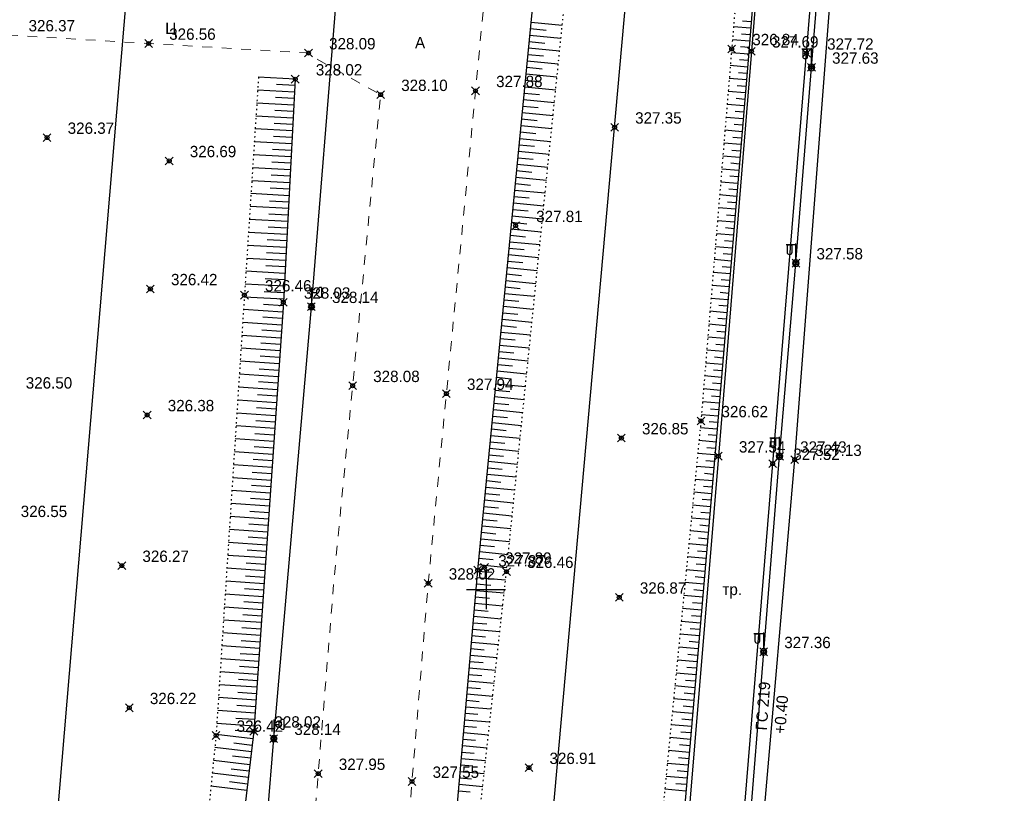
# Model space of a CAD drawing. Header units: metres. Extents: x 707528 to 709248, y 4308395 to 4311045.
# Tile 69 of 104: x 708243 to 708318, y 4309980 to 4310039. Entities that reach past the tile are written whole.
import ezdxf

# ---------------------------------------------------------------- set-up
doc = ezdxf.new("R2010")
doc.units = ezdxf.units.M
doc.header["$LTSCALE"] = 0.5
doc.header["$PDMODE"] = 35
doc.header["$PDSIZE"] = 0.3
for name, pattern in [('Auto_Street_NotBorder_Line_m1', [3, 1.5, -1.5]), ('ДОРОГИ_СТРОЯЩ', [9, 8, -1]), ('Контура низ откосов  Штриховая 0.1-0.5 - - - - - - -', [0.6, 0.1, -0.5])]:
    doc.linetypes.add(name, pattern=pattern)
for name, color, linetype in [('(001) Сетка', 92, 'Continuous'), ('(004) Точки рельефа', 7, 'Continuous'), ('(013) Газ', 30, 'ИК_Газопровод -------г--------'), ('(016) Кабель', 1, 'Continuous'), ('(019) Связь', 3, 'ИК_КАБ_СВЯЗИ'), ('(022) Возд. Линии', 7, 'Continuous'), ('(025) Дорога', 7, 'Continuous'), ('(035) Откосы', 7, 'Continuous')]:
    doc.layers.add(name, color=color, linetype=linetype)
doc.layers.add('AUTO#_ROADS_EXIST_L', color=7, linetype='Continuous', lineweight=15, true_color=0x000000)
doc.styles.add('BM-431', font='txt')
doc.styles.add('D-431', font='txt')
doc.styles.add('S', font='txtwr', dxfattribs={"oblique": 15})
doc.styles.get("Standard").update_dxf_attribs({"font": 'txt.shx'})
doc.linetypes.add('GAZ_VOZDUSH', pattern='A,1,-2,["~",Standard,S=3,R=0,X=-1.5,Y=-1.5],-1,10', length=14)
doc.linetypes.add('ИК_Газопровод -------г--------', pattern='A,9,-0.6,["Г",Standard,S=1.2,R=0,X=0,Y=-0.6],-1.2', length=10.8)
doc.linetypes.add('ИК_КАБ_СВЯЗИ', pattern='A,4,["o",Standard,S=0.5,R=0,X=0,Y=-0.125],4,-2', length=10)
doc.linetypes.add('ИК_Э_КАБ_НН', pattern='A,8,-2,["<",Standard,S=1,R=0,X=0,Y=-0.5],8,[">",Standard,S=1,R=0,X=-0.5,Y=-0.5],-2', length=20)

# ---------------------------------------------------------------- blocks, each defined once
blk = doc.blocks.new('U1111')
for p, q in [((0.1, 0.45), (0.1, 2.95)), ((0.1, 2.2), (0.85, 2.2)), ((1.28934, 2.95), (0.85, 2.51066)), ((0.85, 2.51066), (0.85, 1.88934)), ((0.85, 1.88934), (1.28934, 1.45)), ((1.6, 2.95), (1.28934, 2.95)), ((1.6, 2.95), (1.6, 1.45)), ((0, 0.05), (0.1, 0.05)), ((0, -0.05), (0, 0.05)), ((0.1, 0.05), (0.1, -0.05)), ((1.28934, 1.45), (1.6, 1.45)), ((0.1, -0.05), (0, -0.05))]:
    blk.add_line(p, q)
blk.add_lwpolyline([(0.55, 0), (0.3, 0.433013), (-0.2, 0.433013), (-0.45, 0), (-0.2, -0.433013), (0.3, -0.433013)], close=True)
at = {"color": 4, "style": 'S', "oblique": 15}
blk.add_attdef('Z', (1.142936, -1.391276), '', height=2, dxfattribs=at)
blk = doc.blocks.new('f')
at = {"layer": '(022) Возд. Линии'}
for points in [[(0, 0.25), (0, 1.5)], [(0, 1.4), (0.75, 1.4)]]:
    blk.add_lwpolyline(points, dxfattribs=at)
blk.add_lwpolyline([(0.4875, 0.65), (0.4875, 0.65, 0.4142136), (0.65, 0.8125), (0.65, 1.4), (0.325, 1.4), (0.325, 0.8125, 0.4142136)], format="xyb", close=True, dxfattribs=at)
blk.add_circle((0, 0), 0.25, dxfattribs=at)
blk = doc.blocks.new('Setka')
at = {"layer": '(001) Сетка'}
for p, q in [((0, 1.5), (0, -1.5)), ((-1.5, 0), (1.5, 0))]:
    blk.add_line(p, q, dxfattribs=at)

msp = doc.modelspace()

# ---------------------------------------------------------------- linework, layer by layer
at = {"layer": '(013) Газ', "linetype": 'GAZ_VOZDUSH', "elevation": 324.816, "flags": 128}
msp.add_lwpolyline([(708293.165, 4309888.333), (708293.434, 4309892.819), (708297.716, 4309952.735), (708299.668, 4309975.352), (708302.24, 4310005.239), (708309.527, 4310099.735), (708316.081, 4310172.219), (708316.824, 4310184.222), (708322.062, 4310238.184), (708325.306, 4310270.621), (708325.824, 4310282.589), (708330.36, 4310335.873), (708333.801, 4310369.809), (708336.798, 4310397.689), (708339.728, 4310444.647), (708351.364, 4310581.809), (708352.677, 4310593.824)], dxfattribs=at)
at = {"layer": '(016) Кабель', "linetype": 'ИК_Э_КАБ_НН', "flags": 128}
for points, elevation in [([(708148.162, 4308651.703), (708151.497, 4308692.413), (708155.946, 4308744.121), (708160.092, 4308792.083), (708165.82, 4308866.029), (708169.045, 4308905.959), (708172.399, 4308947.612), (708175.762, 4308988.142), (708178.982, 4309025.586), (708182.201, 4309063.201), (708185.813, 4309103.866), (708189.128, 4309144.32), (708192.281, 4309183.205), (708195.859, 4309224.798), (708198.741, 4309260.796), (708202.87, 4309309.735), (708206.45, 4309354.347), (708209.623, 4309392.715), (708213.998, 4309431.241), (708217.888, 4309470.551), (708222.285, 4309519.973), (708227.646, 4309584.985), (708230.7, 4309620.035), (708233.599, 4309650.662), (708236.608, 4309686.642), (708239.917, 4309725.258), (708242.964, 4309758.871), (708245.88, 4309791.491), (708249.037, 4309830.224), (708251.639, 4309862.09), (708254.553, 4309895.438), (708258.525, 4309939.873), (708262.105, 4309983.745), (708265.007, 4310017.023), (708267.691, 4310050.026), (708270.438, 4310083.372), (708274.286, 4310124.617), (708277.622, 4310164.745), (708280.245, 4310192.848), (708282.134, 4310214.069), (708285.192, 4310249.54), (708287.519, 4310279.257), (708289.716, 4310303.87), (708292.577, 4310337.274), (708295.609, 4310373.419), (708298.169, 4310403.778), (708301.105, 4310436.102), (708303.908, 4310468.222), (708306.247, 4310494.557), (708309.271, 4310529.231), (708312.329, 4310564.702), (708314.656, 4310594.419), (708316.853, 4310619.032), (708319.714, 4310652.436), (708322.746, 4310688.581), (708325.306, 4310718.94), (708328.242, 4310751.264), (708331.045, 4310783.384), (708331.607, 4310789.716)], 325.652), ([(708249.985, 4309448.254), (708250.82, 4309461.228), (708251.559, 4309472.595), (708252.37, 4309485.216), (708253.053, 4309496.006), (708253.787, 4309508.813), (708254.637, 4309521.637), (708255.635, 4309538.104), (708256.598, 4309553.522), (708257.467, 4309567.873), (708258.354, 4309582.746), (708259.411, 4309598.842), (708260.336, 4309614.66), (708261.397, 4309630.444), (708264.541, 4309650.757), (708266.176, 4309665.809), (708267.362, 4309680.25), (708268.374, 4309695.795), (708269.845, 4309708.973), (708271.828, 4309722.112), (708273.674, 4309736.299), (708275.505, 4309750.056), (708277.38, 4309764.169), (708281.752, 4309793.372), (708283.598, 4309807.831), (708285.41, 4309822.081), (708287.069, 4309840.641), (708288.446, 4309855.733), (708289.84, 4309870.633), (708291.182, 4309885.312), (708292.537, 4309900.559), (708294.032, 4309916.058), (708295.507, 4309930.435), (708296.078, 4309944.839), (708297.37, 4309960.078), (708298.657, 4309975.432), (708299.851, 4309990.429), (708301.076, 4310005.494), (708302.334, 4310020.38), (708303.538, 4310035.456), (708306.01, 4310065.799), (708308.439, 4310096.035), (708310.925, 4310126.293), (708314.819, 4310172.204), (708316.066, 4310188.572), (708317.423, 4310204.653), (708318.736, 4310219.739), (708319.999, 4310234.38), (708321.351, 4310251.404), (708322.651, 4310267.033), (708323.922, 4310281.675), (708325.202, 4310294.856), (708326.515, 4310309.658), (708327.984, 4310325.438), (708329.163, 4310339.642), (708330.365, 4310354.664), (708331.555, 4310369.683), (708332.679, 4310383.855), (708333.897, 4310399.486), (708335.115, 4310414.632), (708336.225, 4310429.516), (708337.469, 4310444.596), (708338.545, 4310458.92), (708339.663, 4310474.152), (708340.941, 4310489.457), (708342.079, 4310504.503), (708343.178, 4310519.207), (708344.309, 4310533.966), (708345.452, 4310549.009), (708346.637, 4310563.701), (708347.806, 4310578.667), (708349.626, 4310594.212), (708351.153, 4310608.621), (708352.719, 4310623.441), (708355.709, 4310653.818), (708356.969, 4310668.51), (708358.286, 4310683.336), (708359.517, 4310698.096), (708360.786, 4310713.241), (708362.123, 4310728.187), (708363.033, 4310739.626), (708364.289, 4310753.037), (708365.798, 4310768.681), (708367.145, 4310784.563)], 326.597)]:
    msp.add_lwpolyline(points, dxfattribs=dict(at, elevation=elevation))
at = {"layer": '(019) Связь', "flags": 128}
for points, elevation in [([(708317.145, 4310790.996), (708301.016, 4310609.687), (708256.741, 4310111.973), (708241.57, 4309932.293), (708189.214, 4309312.333), (708166.334, 4308981.07), (708160.318, 4308915.535), (708146.619, 4308758.228), (708137.034, 4308632.496), (708137.034, 4308632.496), (708137.034, 4308632.496), (708136.895, 4308567.223), (708136.888, 4308563.897)], 324.516), ([(708153.006, 4308571.818), (708156.993, 4308609.509), (708156.993, 4308609.509), (708174.147, 4308666.959), (708174.323, 4308670.733), (708195.362, 4308919.928), (708204.073, 4309029.859), (708218.911, 4309205.253), (708226.164, 4309224.91), (708236.601, 4309425.449), (708237.563, 4309445.941), (708241.532, 4309518.706), (708251.542, 4309611.078), (708253.161, 4309631.293), (708257.428, 4309700.42), (708258.881, 4309712.256), (708269.326, 4309836.622), (708270.394, 4309849.381), (708278.265, 4309932.284), (708280.616, 4309944.696), (708295.324, 4310108.263), (708303.766, 4310173.623), (708303.348, 4310191.009), (708305.187, 4310238.893), (708306.696, 4310249.894), (708308.615, 4310273.087), (708309.889, 4310281.813), (708320.552, 4310401.57), (708321.594, 4310412.943), (708336.888, 4310582.457), (708345.287, 4310694.486), (708346.981, 4310695.558), (708355.083, 4310696.931), (708358.134, 4310696.437)], 325.431)]:
    msp.add_lwpolyline(points, dxfattribs=dict(at, elevation=elevation))
at = {"layer": '(025) Дорога', "elevation": 326.876, "flags": 128}
msp.add_lwpolyline([(708291.236, 4309942.552), (708295.455, 4309942.565), (708300.547, 4310004.934), (708303.152, 4310036.543), (708305.708, 4310067.844), (708308.048, 4310096.387), (708310.48, 4310126.673), (708314.433, 4310174.723), (708310.248, 4310174.998), (708306.289, 4310127.356), (708303.824, 4310097.583), (708301.469, 4310068.282), (708298.907, 4310036.703), (708296.358, 4310005.504), (708293.833, 4309974.812), (708291.236, 4309942.552)], dxfattribs=at)
at = {"layer": '(035) Откосы'}
for p, q in [((708281.931, 4310038.947, 326.979), (708284.332, 4310038.713, 326.979)), ((708298.886, 4310038.973, 326.979), (708298.228, 4310039.025, 326.979)), ((708281.834, 4310037.952, 326.979), (708284.231, 4310037.719, 326.979)), ((708281.883, 4310038.45, 326.979), (708283.082, 4310038.333, 326.979)), ((708298.846, 4310038.474, 326.979), (708297.528, 4310038.58, 326.979)), ((708298.806, 4310037.976, 326.979), (708298.147, 4310038.029, 326.979)), ((708281.786, 4310037.455, 326.979), (708282.983, 4310037.338, 326.979)), ((708298.766, 4310037.478, 326.979), (708297.446, 4310037.584, 326.979)), ((708281.689, 4310036.459, 326.979), (708282.884, 4310036.343, 326.979)), ((708281.737, 4310036.957, 326.979), (708284.129, 4310036.724, 326.979)), ((708298.686, 4310036.481, 326.979), (708297.364, 4310036.587, 326.979)), ((708298.726, 4310036.979, 326.979), (708298.066, 4310037.033, 326.979)), ((708281.64, 4310035.962, 326.979), (708284.028, 4310035.729, 326.979)), ((708298.645, 4310035.983, 326.979), (708297.984, 4310036.038, 326.979)), ((708281.544, 4310034.967, 326.979), (708283.926, 4310034.735, 326.979)), ((708281.592, 4310035.464, 326.979), (708282.784, 4310035.348, 326.979)), ((708298.603, 4310035.485, 326.979), (708297.281, 4310035.596, 326.979)), ((708298.562, 4310034.987, 326.979), (708297.901, 4310035.042, 326.979)), ((708263.758, 4310034.553, 327.807), (708260.908, 4310034.704, 327.807)), ((708263.731, 4310034.054, 327.807), (708262.304, 4310034.13, 327.807)), ((708281.495, 4310034.469, 326.979), (708282.685, 4310034.353, 326.979)), ((708298.52, 4310034.489, 326.979), (708297.199, 4310034.599, 326.979)), ((708263.705, 4310033.555, 327.807), (708260.845, 4310033.707, 327.807)), ((708281.398, 4310033.474, 326.979), (708282.586, 4310033.359, 326.979)), ((708281.447, 4310033.972, 326.979), (708283.825, 4310033.74, 326.979)), ((708298.436, 4310033.492, 326.979), (708297.116, 4310033.603, 326.979)), ((708298.478, 4310033.991, 326.979), (708297.818, 4310034.046, 326.979)), ((708263.652, 4310032.558, 327.807), (708260.782, 4310032.71, 327.807)), ((708263.678, 4310033.056, 327.807), (708262.246, 4310033.132, 327.807)), ((708281.35, 4310032.977, 326.979), (708283.723, 4310032.746, 326.979)), ((708298.353, 4310032.496, 326.979), (708297.034, 4310032.607, 326.979)), ((708298.395, 4310032.994, 326.979), (708297.735, 4310033.05, 326.979)), ((708263.625, 4310032.059, 327.807), (708262.188, 4310032.135, 327.807)), ((708281.253, 4310031.982, 326.979), (708283.622, 4310031.751, 326.979)), ((708281.301, 4310032.479, 326.979), (708282.487, 4310032.364, 326.979)), ((708298.311, 4310031.998, 326.979), (708297.652, 4310032.053, 326.979)), ((708263.599, 4310031.56, 327.807), (708260.719, 4310031.713, 327.807)), ((708263.572, 4310031.061, 327.807), (708262.13, 4310031.138, 327.807)), ((708281.204, 4310031.484, 326.979), (708282.388, 4310031.369, 326.979)), ((708298.269, 4310031.5, 326.979), (708296.952, 4310031.61, 326.979)), ((708263.546, 4310030.563, 327.807), (708260.656, 4310030.716, 327.807)), ((708281.107, 4310030.489, 326.979), (708282.288, 4310030.374, 326.979)), ((708281.156, 4310030.987, 326.979), (708283.52, 4310030.756, 326.979)), ((708298.186, 4310030.504, 326.979), (708296.869, 4310030.614, 326.979)), ((708298.228, 4310031.002, 326.979), (708297.569, 4310031.057, 326.979)), ((708263.493, 4310029.565, 327.807), (708260.593, 4310029.719, 327.807)), ((708263.519, 4310030.064, 327.807), (708262.072, 4310030.141, 327.807)), ((708281.059, 4310029.992, 326.979), (708283.419, 4310029.762, 326.979)), ((708298.102, 4310029.507, 326.979), (708296.787, 4310029.618, 326.979)), ((708298.144, 4310030.006, 326.979), (708297.486, 4310030.061, 326.979)), ((708263.466, 4310029.066, 327.807), (708262.014, 4310029.144, 327.807)), ((708280.962, 4310028.997, 326.979), (708283.317, 4310028.767, 326.979)), ((708281.01, 4310029.494, 326.979), (708282.189, 4310029.379, 326.979)), ((708298.061, 4310029.009, 326.979), (708297.403, 4310029.064, 326.979)), ((708263.44, 4310028.568, 327.807), (708260.53, 4310028.722, 327.807)), ((708263.413, 4310028.069, 327.807), (708261.956, 4310028.146, 327.807)), ((708280.913, 4310028.499, 326.979), (708282.09, 4310028.385, 326.979)), ((708298.019, 4310028.511, 326.979), (708296.704, 4310028.621, 326.979)), ((708297.977, 4310028.013, 326.979), (708297.32, 4310028.068, 326.979)), ((708263.387, 4310027.57, 327.807), (708260.467, 4310027.725, 327.807)), ((708280.816, 4310027.504, 326.979), (708281.991, 4310027.39, 326.979)), ((708280.865, 4310028.002, 326.979), (708283.216, 4310027.773, 326.979)), ((708297.935, 4310027.515, 326.979), (708296.622, 4310027.625, 326.979)), ((708263.334, 4310026.573, 327.807), (708260.404, 4310026.728, 327.807)), ((708263.36, 4310027.071, 327.807), (708261.898, 4310027.149, 327.807)), ((708280.768, 4310027.007, 326.979), (708283.114, 4310026.778, 326.979)), ((708297.852, 4310026.519, 326.979), (708296.539, 4310026.629, 326.979)), ((708297.894, 4310027.017, 326.979), (708297.237, 4310027.072, 326.979)), ((708263.307, 4310026.074, 327.807), (708261.84, 4310026.152, 327.807)), ((708280.671, 4310026.012, 326.979), (708283.013, 4310025.783, 326.979)), ((708280.72, 4310026.509, 326.979), (708281.891, 4310026.395, 326.979)), ((708297.81, 4310026.02, 326.979), (708297.154, 4310026.075, 326.979)), ((708263.281, 4310025.575, 327.807), (708260.341, 4310025.731, 327.807)), ((708263.254, 4310025.077, 327.807), (708261.782, 4310025.155, 327.807)), ((708280.574, 4310025.016, 326.979), (708282.911, 4310024.789, 326.979)), ((708280.623, 4310025.514, 326.979), (708281.792, 4310025.4, 326.979)), ((708297.768, 4310025.522, 326.979), (708296.457, 4310025.632, 326.979)), ((708297.727, 4310025.024, 326.979), (708297.071, 4310025.079, 326.979)), ((708263.228, 4310024.578, 327.807), (708260.278, 4310024.735, 327.807)), ((708280.526, 4310024.519, 326.979), (708281.693, 4310024.405, 326.979)), ((708297.685, 4310024.526, 326.979), (708296.374, 4310024.636, 326.979)), ((708263.175, 4310023.58, 327.807), (708260.214, 4310023.738, 327.807)), ((708263.201, 4310024.079, 327.807), (708261.724, 4310024.158, 327.807)), ((708280.429, 4310023.524, 326.979), (708281.594, 4310023.41, 326.979)), ((708280.477, 4310024.021, 326.979), (708282.81, 4310023.794, 326.979)), ((708297.601, 4310023.53, 326.979), (708296.292, 4310023.64, 326.979)), ((708297.643, 4310024.028, 326.979), (708296.988, 4310024.083, 326.979)), ((708263.122, 4310022.583, 327.807), (708260.151, 4310022.741, 327.807)), ((708263.148, 4310023.082, 327.807), (708261.666, 4310023.16, 327.807)), ((708280.38, 4310023.026, 326.979), (708282.708, 4310022.8, 326.979)), ((708297.56, 4310023.032, 326.979), (708296.905, 4310023.087, 326.979)), ((708263.095, 4310022.084, 327.807), (708261.608, 4310022.163, 327.807)), ((708280.283, 4310022.031, 326.979), (708282.607, 4310021.805, 326.979)), ((708280.332, 4310022.529, 326.979), (708281.495, 4310022.416, 326.979)), ((708297.518, 4310022.534, 326.979), (708296.209, 4310022.643, 326.979)), ((708297.476, 4310022.035, 326.979), (708296.822, 4310022.09, 326.979)), ((708263.069, 4310021.585, 327.807), (708260.088, 4310021.744, 327.807)), ((708280.235, 4310021.534, 326.979), (708281.395, 4310021.421, 326.979)), ((708297.434, 4310021.537, 326.979), (708296.127, 4310021.647, 326.979)), ((708263.016, 4310020.588, 327.807), (708260.025, 4310020.747, 327.807)), ((708263.042, 4310021.087, 327.807), (708261.549, 4310021.166, 327.807)), ((708280.138, 4310020.539, 326.979), (708281.296, 4310020.426, 326.979)), ((708280.186, 4310021.036, 326.979), (708282.505, 4310020.81, 326.979)), ((708297.351, 4310020.541, 326.979), (708296.044, 4310020.651, 326.979)), ((708297.393, 4310021.039, 326.979), (708296.739, 4310021.094, 326.979)), ((708262.963, 4310019.59, 327.807), (708259.962, 4310019.75, 327.807)), ((708262.989, 4310020.089, 327.807), (708261.491, 4310020.169, 327.807)), ((708280.089, 4310020.041, 326.979), (708282.404, 4310019.816, 326.979)), ((708297.309, 4310020.043, 326.979), (708296.656, 4310020.098, 326.979)), ((708262.936, 4310019.092, 327.807), (708261.433, 4310019.171, 327.807)), ((708279.993, 4310019.046, 326.979), (708282.302, 4310018.821, 326.979)), ((708280.041, 4310019.544, 326.979), (708281.197, 4310019.431, 326.979)), ((708297.267, 4310019.545, 326.979), (708295.962, 4310019.654, 326.979)), ((708297.226, 4310019.047, 326.979), (708296.573, 4310019.101, 326.979)), ((708262.91, 4310018.593, 327.807), (708259.899, 4310018.753, 327.807)), ((708279.944, 4310018.549, 326.979), (708281.098, 4310018.436, 326.979)), ((708297.184, 4310018.549, 326.979), (708295.879, 4310018.658, 326.979)), ((708262.857, 4310017.595, 327.807), (708259.836, 4310017.756, 327.807)), ((708262.883, 4310018.094, 327.807), (708261.375, 4310018.174, 327.807)), ((708279.847, 4310017.554, 326.979), (708280.998, 4310017.442, 326.979)), ((708279.896, 4310018.051, 326.979), (708282.201, 4310017.827, 326.979)), ((708297.1, 4310017.552, 326.979), (708295.797, 4310017.662, 326.979)), ((708297.142, 4310018.05, 326.979), (708296.49, 4310018.105, 326.979)), ((708262.792, 4310016.599, 327.807), (708259.775, 4310016.806, 327.807)), ((708262.826, 4310017.097, 327.807), (708261.316, 4310017.201, 327.807)), ((708279.799, 4310017.056, 326.979), (708282.099, 4310016.832, 326.979)), ((708297.059, 4310017.054, 326.979), (708296.407, 4310017.109, 326.979)), ((708262.758, 4310016.1, 327.807), (708261.25, 4310016.204, 327.807)), ((708279.702, 4310016.061, 326.979), (708281.998, 4310015.837, 326.979)), ((708279.75, 4310016.559, 326.979), (708280.899, 4310016.447, 326.979)), ((708297.017, 4310016.556, 326.979), (708295.714, 4310016.665, 326.979)), ((708296.975, 4310016.058, 326.979), (708296.324, 4310016.112, 326.979)), ((708262.723, 4310015.602, 327.807), (708259.71, 4310015.809, 327.807)), ((708262.689, 4310015.104, 327.807), (708261.184, 4310015.207, 327.807)), ((708279.653, 4310015.564, 326.979), (708280.8, 4310015.452, 326.979)), ((708296.933, 4310015.56, 326.979), (708295.632, 4310015.669, 326.979)), ((708262.655, 4310014.606, 327.807), (708259.646, 4310014.812, 327.807)), ((708279.556, 4310014.569, 326.979), (708280.701, 4310014.457, 326.979)), ((708279.605, 4310015.066, 326.979), (708281.896, 4310014.843, 326.979)), ((708296.85, 4310014.564, 326.979), (708295.549, 4310014.672, 326.979)), ((708296.892, 4310015.062, 326.979), (708296.241, 4310015.116, 326.979)), ((708262.586, 4310013.609, 327.807), (708259.582, 4310013.816, 327.807)), ((708262.621, 4310014.107, 327.807), (708261.117, 4310014.211, 327.807)), ((708279.508, 4310014.071, 326.979), (708281.795, 4310013.848, 326.979)), ((708296.766, 4310013.567, 326.979), (708295.467, 4310013.676, 326.979)), ((708296.808, 4310014.065, 326.979), (708296.158, 4310014.12, 326.979)), ((708262.552, 4310013.111, 327.807), (708261.051, 4310013.214, 327.807)), ((708279.411, 4310013.076, 326.979), (708281.693, 4310012.854, 326.979)), ((708279.459, 4310013.574, 326.979), (708280.602, 4310013.462, 326.979)), ((708296.725, 4310013.069, 326.979), (708296.075, 4310013.124, 326.979)), ((708262.518, 4310012.613, 327.807), (708259.518, 4310012.819, 327.807)), ((708262.484, 4310012.114, 327.807), (708260.985, 4310012.217, 327.807)), ((708279.362, 4310012.578, 326.979), (708280.502, 4310012.467, 326.979)), ((708296.683, 4310012.571, 326.979), (708295.384, 4310012.68, 326.979)), ((708296.641, 4310012.073, 326.979), (708295.992, 4310012.127, 326.979)), ((708262.449, 4310011.616, 327.807), (708259.453, 4310011.822, 327.807)), ((708279.266, 4310011.583, 326.979), (708280.403, 4310011.473, 326.979)), ((708279.314, 4310012.081, 326.979), (708281.591, 4310011.859, 326.979)), ((708296.599, 4310011.575, 326.979), (708295.302, 4310011.683, 326.979)), ((708262.381, 4310010.619, 327.807), (708259.389, 4310010.825, 327.807)), ((708262.415, 4310011.118, 327.807), (708260.918, 4310011.221, 327.807)), ((708279.217, 4310011.086, 326.979), (708281.49, 4310010.865, 326.979)), ((708296.516, 4310010.578, 326.979), (708295.219, 4310010.687, 326.979)), ((708296.558, 4310011.077, 326.979), (708295.909, 4310011.131, 326.979)), ((708262.347, 4310010.121, 327.807), (708260.852, 4310010.224, 327.807)), ((708279.12, 4310010.091, 326.979), (708281.388, 4310009.87, 326.979)), ((708279.169, 4310010.588, 326.979), (708280.304, 4310010.478, 326.979)), ((708296.474, 4310010.08, 326.979), (708295.826, 4310010.135, 326.979)), ((708262.312, 4310009.623, 327.807), (708259.325, 4310009.828, 327.807)), ((708262.278, 4310009.125, 327.807), (708260.785, 4310009.227, 327.807)), ((708279.023, 4310009.096, 326.979), (708281.287, 4310008.875, 326.979)), ((708279.072, 4310009.593, 326.979), (708280.205, 4310009.483, 326.979)), ((708296.432, 4310009.582, 326.979), (708295.137, 4310009.691, 326.979)), ((708296.391, 4310009.084, 326.979), (708295.743, 4310009.138, 326.979)), ((708262.244, 4310008.626, 327.807), (708259.261, 4310008.831, 327.807)), ((708278.975, 4310008.598, 326.979), (708280.105, 4310008.488, 326.979)), ((708296.349, 4310008.586, 326.979), (708295.055, 4310008.694, 326.979)), ((708262.175, 4310007.63, 327.807), (708259.196, 4310007.835, 327.807)), ((708262.21, 4310008.128, 327.807), (708260.719, 4310008.231, 327.807)), ((708278.878, 4310007.603, 326.979), (708280.006, 4310007.493, 326.979)), ((708278.926, 4310008.101, 326.979), (708281.185, 4310007.881, 326.979)), ((708296.265, 4310007.59, 326.979), (708294.964, 4310007.699, 326.979)), ((708296.307, 4310008.088, 326.979), (708295.66, 4310008.142, 326.979)), ((708262.107, 4310006.633, 327.807), (708259.132, 4310006.838, 327.807)), ((708262.141, 4310007.132, 327.807), (708260.653, 4310007.234, 327.807)), ((708278.829, 4310007.106, 326.979), (708281.084, 4310006.886, 326.979)), ((708296.223, 4310007.092, 326.979), (708295.569, 4310007.148, 326.979)), ((708262.073, 4310006.135, 327.807), (708260.586, 4310006.237, 327.807)), ((708278.732, 4310006.111, 326.979), (708280.982, 4310005.892, 326.979)), ((708278.781, 4310006.608, 326.979), (708279.907, 4310006.499, 326.979)), ((708296.18, 4310006.594, 326.979), (708294.867, 4310006.707, 326.979)), ((708296.137, 4310006.096, 326.979), (708295.478, 4310006.152, 326.979)), ((708262.038, 4310005.637, 327.807), (708259.068, 4310005.841, 327.807)), ((708278.684, 4310005.613, 326.979), (708279.808, 4310005.504, 326.979)), ((708296.094, 4310005.598, 326.979), (708294.769, 4310005.712, 326.979)), ((708261.97, 4310004.64, 327.807), (708259.004, 4310004.844, 327.807)), ((708262.004, 4310005.138, 327.807), (708260.52, 4310005.241, 327.807)), ((708278.587, 4310004.618, 326.979), (708279.709, 4310004.509, 326.979)), ((708278.635, 4310005.116, 326.979), (708280.881, 4310004.897, 326.979)), ((708296.009, 4310004.601, 326.979), (708294.672, 4310004.717, 326.979)), ((708296.052, 4310005.099, 326.979), (708295.386, 4310005.157, 326.979)), ((708261.901, 4310003.644, 327.807), (708258.939, 4310003.847, 327.807)), ((708261.936, 4310004.142, 327.807), (708260.453, 4310004.244, 327.807)), ((708278.538, 4310004.121, 326.979), (708280.779, 4310003.902, 326.979)), ((708295.966, 4310004.103, 326.979), (708295.294, 4310004.161, 326.979)), ((708261.867, 4310003.145, 327.807), (708260.387, 4310003.247, 327.807)), ((708278.442, 4310003.126, 326.979), (708280.678, 4310002.908, 326.979)), ((708278.49, 4310003.623, 326.979), (708279.609, 4310003.514, 326.979)), ((708295.923, 4310003.605, 326.979), (708294.574, 4310003.721, 326.979)), ((708295.88, 4310003.107, 326.979), (708295.203, 4310003.166, 326.979)), ((708261.833, 4310002.647, 327.807), (708258.875, 4310002.851, 327.807)), ((708278.393, 4310002.628, 326.979), (708279.51, 4310002.519, 326.979)), ((708295.837, 4310002.609, 326.979), (708294.477, 4310002.726, 326.979)), ((708261.764, 4310001.651, 327.807), (708258.811, 4310001.854, 327.807)), ((708261.799, 4310002.149, 327.807), (708260.321, 4310002.25, 327.807)), ((708278.296, 4310001.633, 326.979), (708279.411, 4310001.524, 326.979)), ((708278.345, 4310002.131, 326.979), (708280.576, 4310001.913, 326.979)), ((708295.751, 4310001.613, 326.979), (708294.379, 4310001.731, 326.979)), ((708295.794, 4310002.111, 326.979), (708295.111, 4310002.17, 326.979)), ((708261.696, 4310000.654, 327.807), (708258.747, 4310000.857, 327.807)), ((708261.73, 4310001.152, 327.807), (708260.254, 4310001.254, 327.807)), ((708278.248, 4310001.136, 326.979), (708280.475, 4310000.919, 326.979)), ((708295.666, 4310000.617, 326.979), (708294.282, 4310000.736, 326.979)), ((708295.709, 4310001.115, 326.979), (708295.019, 4310001.175, 326.979)), ((708261.661, 4310000.156, 327.807), (708260.188, 4310000.257, 327.807)), ((708278.151, 4310000.14, 326.979), (708280.373, 4309999.924, 326.979)), ((708278.199, 4310000.638, 326.979), (708279.312, 4310000.53, 326.979)), ((708295.623, 4310000.119, 326.979), (708294.928, 4310000.179, 326.979)), ((708261.627, 4309999.658, 327.807), (708258.682, 4309999.86, 327.807)), ((708261.593, 4309999.159, 327.807), (708260.122, 4309999.26, 327.807)), ((708278.102, 4309999.643, 326.979), (708279.212, 4309999.535, 326.979)), ((708295.58, 4309999.621, 326.979), (708294.184, 4309999.741, 326.979)), ((708261.559, 4309998.661, 327.807), (708258.618, 4309998.863, 327.807)), ((708278.005, 4309998.648, 326.979), (708279.113, 4309998.54, 326.979)), ((708278.054, 4309999.145, 326.979), (708280.272, 4309998.929, 326.979)), ((708295.494, 4309998.625, 326.979), (708294.087, 4309998.746, 326.979)), ((708295.537, 4309999.123, 326.979), (708294.836, 4309999.183, 326.979)), ((708261.49, 4309997.664, 327.807), (708258.554, 4309997.866, 327.807)), ((708261.524, 4309998.163, 327.807), (708260.055, 4309998.264, 327.807)), ((708277.957, 4309998.15, 326.979), (708280.17, 4309997.935, 326.979)), ((708295.408, 4309997.629, 326.979), (708293.989, 4309997.751, 326.979)), ((708295.451, 4309998.127, 326.979), (708294.745, 4309998.188, 326.979)), ((708261.456, 4309997.166, 327.807), (708259.989, 4309997.267, 327.807)), ((708277.86, 4309997.155, 326.979), (708280.069, 4309996.94, 326.979)), ((708277.908, 4309997.653, 326.979), (708279.014, 4309997.545, 326.979)), ((708295.365, 4309997.131, 326.979), (708294.653, 4309997.192, 326.979)), ((708261.422, 4309996.668, 327.807), (708258.49, 4309996.87, 327.807)), ((708261.387, 4309996.17, 327.807), (708259.922, 4309996.27, 327.807)), ((708277.812, 4309996.658, 326.979), (708278.916, 4309996.561, 326.979)), ((708295.323, 4309996.633, 326.979), (708293.891, 4309996.756, 326.979)), ((708295.28, 4309996.135, 326.979), (708294.561, 4309996.197, 326.979)), ((708261.353, 4309995.671, 327.807), (708258.425, 4309995.873, 327.807)), ((708277.725, 4309995.662, 326.979), (708278.817, 4309995.567, 326.979)), ((708277.769, 4309996.16, 326.979), (708279.964, 4309995.968, 326.979)), ((708295.237, 4309995.637, 326.979), (708293.794, 4309995.761, 326.979)), ((708261.285, 4309994.675, 327.807), (708258.361, 4309994.876, 327.807)), ((708261.319, 4309995.173, 327.807), (708259.856, 4309995.274, 327.807)), ((708277.682, 4309995.164, 326.979), (708279.854, 4309994.974, 326.979)), ((708295.151, 4309994.641, 326.979), (708293.696, 4309994.766, 326.979)), ((708295.194, 4309995.139, 326.979), (708294.47, 4309995.201, 326.979)), ((708261.25, 4309994.177, 327.807), (708259.79, 4309994.277, 327.807)), ((708277.595, 4309994.168, 326.979), (708279.744, 4309993.98, 326.979)), ((708277.638, 4309994.666, 326.979), (708278.719, 4309994.572, 326.979)), ((708295.108, 4309994.143, 326.979), (708294.378, 4309994.206, 326.979)), ((708261.216, 4309993.678, 327.807), (708258.297, 4309993.879, 327.807)), ((708261.182, 4309993.18, 327.807), (708259.723, 4309993.28, 327.807)), ((708277.508, 4309993.172, 326.979), (708279.634, 4309992.986, 326.979)), ((708277.551, 4309993.67, 326.979), (708278.62, 4309993.577, 326.979)), ((708295.065, 4309993.645, 326.979), (708293.599, 4309993.771, 326.979)), ((708295.022, 4309993.147, 326.979), (708294.286, 4309993.21, 326.979)), ((708261.148, 4309992.682, 327.807), (708258.233, 4309992.882, 327.807)), ((708277.464, 4309992.674, 326.979), (708278.522, 4309992.582, 326.979)), ((708294.98, 4309992.649, 326.979), (708293.501, 4309992.776, 326.979)), ((708261.079, 4309991.685, 327.807), (708258.168, 4309991.885, 327.807)), ((708261.113, 4309992.184, 327.807), (708259.657, 4309992.284, 327.807)), ((708277.377, 4309991.678, 326.979), (708278.424, 4309991.587, 326.979)), ((708277.421, 4309992.176, 326.979), (708279.525, 4309991.992, 326.979)), ((708294.894, 4309991.653, 326.979), (708293.404, 4309991.781, 326.979)), ((708294.937, 4309992.151, 326.979), (708294.195, 4309992.215, 326.979)), ((708261.011, 4309990.689, 327.807), (708258.104, 4309990.889, 327.807)), ((708261.045, 4309991.187, 327.807), (708259.591, 4309991.287, 327.807)), ((708277.334, 4309991.18, 326.979), (708279.415, 4309990.998, 326.979)), ((708294.851, 4309991.155, 326.979), (708294.103, 4309991.219, 326.979)), ((708260.976, 4309990.19, 327.807), (708259.524, 4309990.29, 327.807)), ((708277.247, 4309990.184, 326.979), (708279.305, 4309990.004, 326.979)), ((708277.291, 4309990.682, 326.979), (708278.325, 4309990.592, 326.979)), ((708294.808, 4309990.657, 326.979), (708293.306, 4309990.786, 326.979)), ((708294.765, 4309990.158, 326.979), (708294.011, 4309990.223, 326.979)), ((708260.942, 4309989.692, 327.807), (708258.04, 4309989.892, 327.807)), ((708277.204, 4309989.686, 326.979), (708278.227, 4309989.597, 326.979)), ((708294.722, 4309989.66, 326.979), (708293.209, 4309989.791, 326.979)), ((708260.874, 4309988.696, 327.807), (708257.976, 4309988.895, 327.807)), ((708260.908, 4309989.194, 327.807), (708259.458, 4309989.294, 327.807)), ((708277.117, 4309988.69, 326.979), (708278.128, 4309988.602, 326.979)), ((708277.16, 4309989.188, 326.979), (708279.195, 4309989.01, 326.979)), ((708294.637, 4309988.664, 326.979), (708293.111, 4309988.796, 326.979)), ((708294.679, 4309989.162, 326.979), (708293.92, 4309989.228, 326.979)), ((708260.805, 4309987.699, 327.807), (708257.911, 4309987.898, 327.807)), ((708260.839, 4309988.197, 327.807), (708259.391, 4309988.297, 327.807)), ((708277.073, 4309988.192, 326.979), (708279.085, 4309988.017, 326.979)), ((708294.594, 4309988.166, 326.979), (708293.828, 4309988.232, 326.979)), ((708260.771, 4309987.201, 327.807), (708259.325, 4309987.3, 327.807)), ((708276.986, 4309987.196, 326.979), (708278.975, 4309987.023, 326.979)), ((708277.03, 4309987.694, 326.979), (708278.03, 4309987.607, 326.979)), ((708294.551, 4309987.668, 326.979), (708293.014, 4309987.801, 326.979)), ((708294.508, 4309987.17, 326.979), (708293.736, 4309987.237, 326.979)), ((708260.737, 4309986.703, 327.807), (708257.847, 4309986.901, 327.807)), ((708276.943, 4309986.698, 326.979), (708277.931, 4309986.612, 326.979)), ((708294.465, 4309986.672, 326.979), (708292.916, 4309986.806, 326.979)), ((708260.668, 4309985.706, 327.807), (708257.783, 4309985.904, 327.807)), ((708260.702, 4309986.204, 327.807), (708259.259, 4309986.304, 327.807)), ((708276.856, 4309985.702, 326.979), (708277.833, 4309985.617, 326.979)), ((708276.899, 4309986.2, 326.979), (708278.865, 4309986.029, 326.979)), ((708294.379, 4309985.676, 326.979), (708292.818, 4309985.811, 326.979)), ((708294.422, 4309986.174, 326.979), (708293.645, 4309986.241, 326.979)), ((708260.6, 4309984.71, 327.807), (708257.719, 4309984.908, 327.807)), ((708260.634, 4309985.208, 327.807), (708259.192, 4309985.307, 327.807)), ((708276.812, 4309985.204, 326.979), (708278.755, 4309985.035, 326.979)), ((708294.294, 4309984.68, 326.979), (708292.721, 4309984.816, 326.979)), ((708294.336, 4309985.178, 326.979), (708293.553, 4309985.246, 326.979)), ((708260.501, 4309983.716, 327.807), (708257.663, 4309984.053, 327.807)), ((708260.56, 4309984.212, 327.807), (708259.128, 4309984.382, 327.807)), ((708276.726, 4309984.208, 326.979), (708278.645, 4309984.041, 326.979)), ((708276.769, 4309984.706, 326.979), (708277.735, 4309984.622, 326.979)), ((708294.251, 4309984.182, 326.979), (708293.461, 4309984.25, 326.979)), ((708260.442, 4309983.22, 327.807), (708259.029, 4309983.388, 327.807)), ((708276.682, 4309983.71, 326.979), (708277.636, 4309983.627, 326.979)), ((708294.208, 4309983.684, 326.979), (708292.623, 4309983.82, 326.979)), ((708260.383, 4309982.724, 327.807), (708257.566, 4309983.059, 327.807)), ((708276.595, 4309982.714, 326.979), (708277.538, 4309982.632, 326.979)), ((708276.639, 4309983.212, 326.979), (708278.535, 4309983.047, 326.979)), ((708294.122, 4309982.688, 326.979), (708292.526, 4309982.825, 326.979)), ((708294.165, 4309983.186, 326.979), (708293.37, 4309983.254, 326.979)), ((708260.266, 4309981.732, 327.807), (708257.465, 4309982.065, 327.807)), ((708260.325, 4309982.228, 327.807), (708258.92, 4309982.395, 327.807)), ((708276.552, 4309982.216, 326.979), (708278.425, 4309982.053, 326.979)), ((708294.036, 4309981.692, 326.979), (708292.428, 4309981.83, 326.979)), ((708294.079, 4309982.19, 326.979), (708293.278, 4309982.259, 326.979)), ((708260.148, 4309980.74, 327.807), (708257.365, 4309981.071, 327.807)), ((708260.207, 4309981.236, 327.807), (708258.811, 4309981.402, 327.807)), ((708276.465, 4309981.22, 326.979), (708278.315, 4309981.059, 326.979)), ((708276.508, 4309981.718, 326.979), (708277.439, 4309981.637, 326.979)), ((708293.993, 4309981.194, 326.979), (708293.186, 4309981.263, 326.979)), ((708260.089, 4309980.244, 327.807), (708258.702, 4309980.409, 327.807)), ((708276.421, 4309980.722, 326.979), (708277.341, 4309980.642, 326.979)), ((708293.95, 4309980.696, 326.979), (708292.331, 4309980.835, 326.979)), ((708293.908, 4309980.198, 326.979), (708293.095, 4309980.268, 326.979)), ((708260.03, 4309979.748, 327.807), (708257.265, 4309980.077, 327.807)), ((708276.334, 4309979.726, 326.979), (708277.242, 4309979.647, 326.979)), ((708276.378, 4309980.224, 326.979), (708278.205, 4309980.065, 326.979)), ((708293.865, 4309979.7, 326.979), (708292.233, 4309979.84, 326.979))]:
    msp.add_line(p, q, dxfattribs=at)
at = {"layer": '(035) Откосы', "elevation": 326.979, "flags": 128}
msp.add_lwpolyline([(708300.597, 4310153.69), (708308.77, 4310160.743), (708306.105, 4310126.935), (708303.594, 4310096.961), (708301.211, 4310067.929), (708298.674, 4310036.333), (708296.241, 4310007.303), (708293.414, 4309974.471), (708291.422, 4309950.274), (708291.025, 4309946.583), (708287.782, 4309945.269), (708282.608, 4309945.269), (708278.377, 4309945.382), (708276.401, 4309947.805), (708273.757, 4309950.196), (708277.818, 4309996.725), (708284.909, 4310069.513), (708287.932, 4310101.675), (708293.318, 4310109.014), (708297.799, 4310127.833)], close=True, dxfattribs=at)
at = {"layer": '(035) Откосы', "linetype": 'Контура низ откосов  Штриховая 0.1-0.5 - - - - - - -'}
for points, elevation in [([(708278.063, 4309947.314), (708276.513, 4309948.297), (708275.018, 4309951.247), (708280.035, 4309996.608), (708287.533, 4310070.076), (708289.921, 4310100.74), (708295.058, 4310109.022), (708299.491, 4310128.26), (708302.739, 4310154.347), (708307.689, 4310158.381), (708305.168, 4310127.66), (708300.922, 4310097.651), (708299.981, 4310068.25), (708297.388, 4310036.883), (708295.015, 4310008.217), (708291.816, 4309975.585), (708289.749, 4309949.394), (708287.952, 4309948.216), (708283.717, 4309947.441), (708280.161, 4309946.92), (708278.063, 4309947.314)], 326.326), ([(708260.929, 4310034.703), (708259.846, 4310017.914), (708257.659, 4309983.984), (708254.101, 4309948.743), (708253.669, 4309940.247), (708253.12, 4309935.984), (708250.168, 4309932.501), (708245.919, 4309929.507), (708243.357, 4309929.507), (708243.357, 4309928.264)], 327.807)]:
    msp.add_lwpolyline(points, dxfattribs=dict(at, elevation=elevation))
at = {"layer": '(035) Откосы', "elevation": 327.807, "flags": 128}
msp.add_lwpolyline([(708263.758, 4310034.553), (708262.844, 4310017.356), (708260.572, 4309984.309), (708256.375, 4309949.016), (708255.757, 4309940.33), (708254.137, 4309935.307), (708251.027, 4309931.716), (708246.052, 4309928.264), (708243.357, 4309928.264)], dxfattribs=at)
at = {"color": 0, "linetype": 'ByBlock', "lineweight": -2, "transparency": 16777216}
for p in [(708252.462, 4310037.3, 326.557), (708297.388, 4310036.883, 326.836), (708264.78, 4310036.562, 328.091), (708298.907, 4310036.703, 327.687), (708303.152, 4310036.543, 327.716), (708303.538, 4310035.456, 327.63), (708263.758, 4310034.553, 328.02), (708270.338, 4310033.355, 328.104), (708277.65, 4310033.653, 327.88), (708288.363, 4310030.846, 327.352), (708244.639, 4310030.053, 326.371), (708254.05, 4310028.255, 326.69), (708280.738, 4310023.256, 327.809), (708302.334, 4310020.38, 327.578), (708252.601, 4310018.391, 326.417), (708259.846, 4310017.914, 326.462), (708262.844, 4310017.356, 328.029), (708265.007, 4310017.023, 328.139), (708268.181, 4310010.931, 328.083), (708275.406, 4310010.324, 327.935), (708252.35, 4310008.679, 326.384), (708295.015, 4310008.217, 326.617), (708288.89, 4310006.899, 326.854), (708296.358, 4310005.504, 327.539), (708301.076, 4310005.494, 327.434), (708302.24, 4310005.239, 327.133), (708300.547, 4310004.934, 327.523), (708250.398, 4309997.072, 326.273), (708277.818, 4309996.725, 327.874), (708278.344, 4309996.935, 327.893), (708280.035, 4309996.608, 326.456), (708274.001, 4309995.713, 328.019), (708288.722, 4309994.626, 326.868), (708299.851, 4309990.429, 327.355), (708250.973, 4309986.117, 326.222), (708257.659, 4309983.984, 326.418), (708260.572, 4309984.309, 328.025), (708262.105, 4309983.745, 328.141), (708281.762, 4309981.503, 326.915), (708265.53, 4309981.048, 327.952), (708272.755, 4309980.442, 327.546)]:
    msp.add_point(p, dxfattribs=at)
at = {"layer": 'AUTO#_ROADS_EXIST_L', "linetype": 'Auto_Street_NotBorder_Line_m1', "lineweight": 15, "elevation": -0.295, "flags": 128}
for points in [[(708315.668, 4310175.575), (708293.666, 4310177.61), (708289.535, 4310176.353), (708280.924, 4310067.701), (708274.001, 4309995.713), (708270.524, 4309953.103), (708269.882, 4309945.526), (708272.55, 4309942.069), (708276.725, 4309940.476), (708300.558, 4309940.476)], [(708241.626, 4310037.949), (708264.584, 4310036.574), (708270.338, 4310033.355), (708266.779, 4309996.355), (708263.299, 4309953.704), (708261.48, 4309932.237), (708255.87, 4309928.5), (708249.032, 4309924.979), (708232.228, 4309926.481)]]:
    msp.add_lwpolyline(points, dxfattribs=at)

# ---------------------------------------------------------------- block references
at = {"layer": '(001) Сетка'}
msp.add_blockref('Setka', (708278.465, 4309995.231), dxfattribs=at)
at = {"layer": '(022) Возд. Линии', "xscale": -1}
for p in [(708303.538, 4310035.456, 326.597), (708302.334, 4310020.38, 326.597), (708301.076, 4310005.494, 326.597), (708299.851, 4309990.429, 326.597)]:
    msp.add_blockref('f', p, dxfattribs=at)
at = {"layer": '(022) Возд. Линии', "xscale": 0.5, "yscale": 0.5, "zscale": 0.5}
for p in [(708264.982, 4310017.023, 325.652), (708262.08, 4309983.745, 325.652)]:
    msp.add_blockref('U1111', p, dxfattribs=at)

# ---------------------------------------------------------------- texts
at = {"layer": '(004) Точки рельефа', "style": 'D-431'}
for s, p in [('326.37', (708243.212, 4310038.234, 326.372)), ('326.56', (708254.048, 4310037.585, 326.557)), ('326.84', (708298.974, 4310037.168, 326.836)), ('328.09', (708266.366, 4310036.847, 328.091)), ('327.69', (708300.493, 4310036.988, 327.687)), ('327.72', (708304.738, 4310036.823, 327.716)), ('327.63', (708305.124, 4310035.741, 327.63)), ('328.02', (708265.344, 4310034.836, 328.02)), ('328.10', (708271.924, 4310033.639, 328.104)), ('327.88', (708279.236, 4310033.936, 327.88)), ('327.35', (708289.949, 4310031.128, 327.352)), ('326.37', (708246.225, 4310030.338, 326.371)), ('326.69', (708255.636, 4310028.54, 326.69)), ('327.81', (708282.324, 4310023.539, 327.809)), ('327.58', (708303.92, 4310020.663, 327.578)), ('326.42', (708254.187, 4310018.676, 326.417)), ('326.46', (708261.432, 4310018.199, 326.462)), ('328.03', (708264.43, 4310017.639, 328.029)), ('328.14', (708266.593, 4310017.306, 328.139)), ('326.50', (708242.995, 4310010.713, 326.496)), ('328.08', (708269.767, 4310011.214, 328.083)), ('327.94', (708276.992, 4310010.609, 327.935)), ('326.38', (708253.936, 4310008.965, 326.384)), ('326.62', (708296.601, 4310008.502, 326.617)), ('326.85', (708290.476, 4310007.184, 326.854)), ('327.54', (708297.944, 4310005.785, 327.539)), ('327.52', (708302.133, 4310005.215, 327.523)), ('327.43', (708302.662, 4310005.774, 327.434)), ('327.13', (708303.826, 4310005.519, 327.133)), ('326.55', (708242.609, 4310000.815, 326.552)), ('326.27', (708251.984, 4309997.357, 326.273)), ('327.87', (708279.404, 4309997.008, 327.874)), ('327.89', (708279.93, 4309997.219, 327.893)), ('326.46', (708281.621, 4309996.893, 326.456)), ('328.02', (708275.587, 4309995.996, 328.019)), ('326.87', (708290.309, 4309994.911, 326.868)), ('327.36', (708301.437, 4309990.714, 327.355)), ('326.22', (708252.559, 4309986.402, 326.222)), ('326.42', (708259.245, 4309984.269, 326.418)), ('328.02', (708262.158, 4309984.592, 328.025)), ('328.14', (708263.691, 4309984.028, 328.141)), ('326.91', (708283.349, 4309981.788, 326.915)), ('327.95', (708267.116, 4309981.332, 327.952)), ('327.55', (708274.341, 4309980.723, 327.546))]:
    msp.add_text(s, height=0.875, dxfattribs=at).set_placement(p)
at = {"layer": '(013) Газ', "color": 0, "linetype": 'Continuous', "style": 'D-431'}
for s, p in [('ГС 219', (708300.087, 4309984.352, -0.295)), ('+0.40', (708301.518, 4309984.091, -0.295))]:
    msp.add_text(s, height=0.875, rotation=85.65264, dxfattribs=at).set_placement(p)
at = {"layer": '(025) Дорога', "linetype": 'ДОРОГИ_СТРОЯЩ', "style": 'BM-431'}
for s, p in [('Ц', (708253.743, 4310038.029, -0.295)), ('A', (708272.988, 4310036.932, -0.295)), ('тр.', (708296.676, 4309994.802, -0.295))]:
    msp.add_text(s, height=0.875, dxfattribs=at).set_placement(p)

doc.saveas('drawing.dxf')
